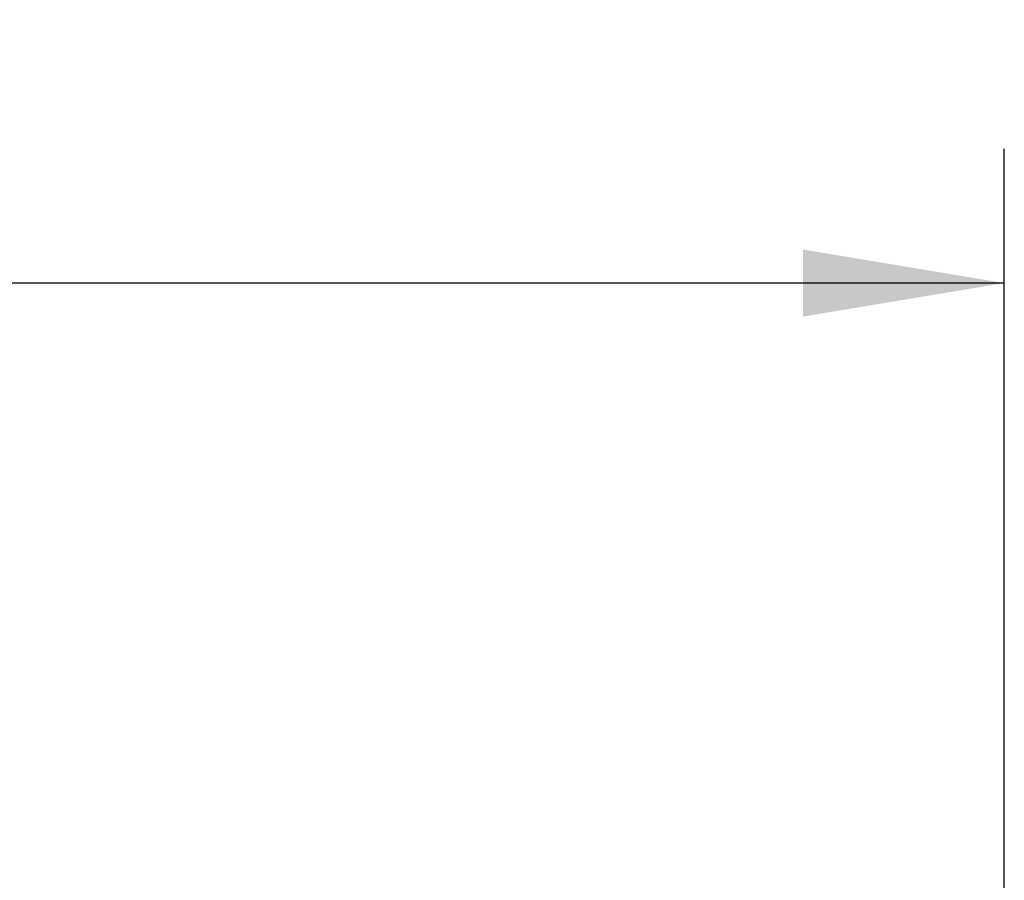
# Model space of a CAD drawing. Header units: millimetres. Extents: x 0 to 420, y 0 to 297.
# Tile 20 of 22: x 205 to 220, y 242 to 255. Entities that reach past the tile are written whole.
import ezdxf

# ---------------------------------------------------------------- set-up
doc = ezdxf.new("R2010")
doc.units = ezdxf.units.MM
doc.layers.add('QUOTE', color=174, linetype='Continuous')
doc.styles.add('SLDTEXTSTYLE3', font='TXT', dxfattribs={"width": 0.75})
doc.dimstyles.new('SLDDIMSTYLE0', dxfattribs={"dimtxt": 3, "dimasz": 3, "dimexe": 0, "dimexo": 0.0625, "dimgap": 0.75, "dimtad": 1, "dimlfac": 6.278429, "dimrnd": 1e-09, "dimzin": 12, "dimdsep": 46, "dimtxsty": 'SLDTEXTSTYLE3', "dimsah": 1, "dimcen": 0.09, "dimadec": 0, "dimazin": 3, "dimtfac": 1, "dimtdec": 3, "dimtofl": 0, "dimtmove": 0, "dimatfit": 3, "dimfxl": 0, "dimfrac": 2, "dimtolj": 1, "dimtzin": 12, "dimarcsym": 0})

# ---------------------------------------------------------------- blocks, each defined once
blk = doc.blocks.new('_D')
at = {"layer": 'QUOTE'}
for p, q in [((60.362, 235.871), (60.362, 253.273)), ((219.638, 235.871), (219.638, 253.273)), ((219.638, 251.273), (60.362, 251.273))]:
    blk.add_line(p, q, dxfattribs=at)
for points in [[(60.362, 251.273), (63.362, 250.773), (63.362, 251.773)], [(219.638, 251.273), (216.638, 251.773), (216.638, 250.773)]]:
    blk.add_solid(points, dxfattribs=at)
at = {"layer": 'QUOTE', "insert": (135.567, 255.14), "char_height": 3, "attachment_point": 1, "style": 'SLDTEXTSTYLE3'}
blk.add_mtext('1000', dxfattribs=at)

msp = doc.modelspace()

# ---------------------------------------------------------------- dimensions: what is measured, and where the dimension line sits
at = {"layer": 'QUOTE'}
dim = msp.add_linear_dim(base=(60.3622, 251.2731), p1=(219.6378, 233.871), p2=(60.3622, 233.871), dimstyle='SLDDIMSTYLE0', dxfattribs=at)
dim.commit()
dim.dimension.update_dxf_attribs({"geometry": '_D', "text_midpoint": (140, 251.2731), "dimtype": 160})

doc.saveas('drawing.dxf')
